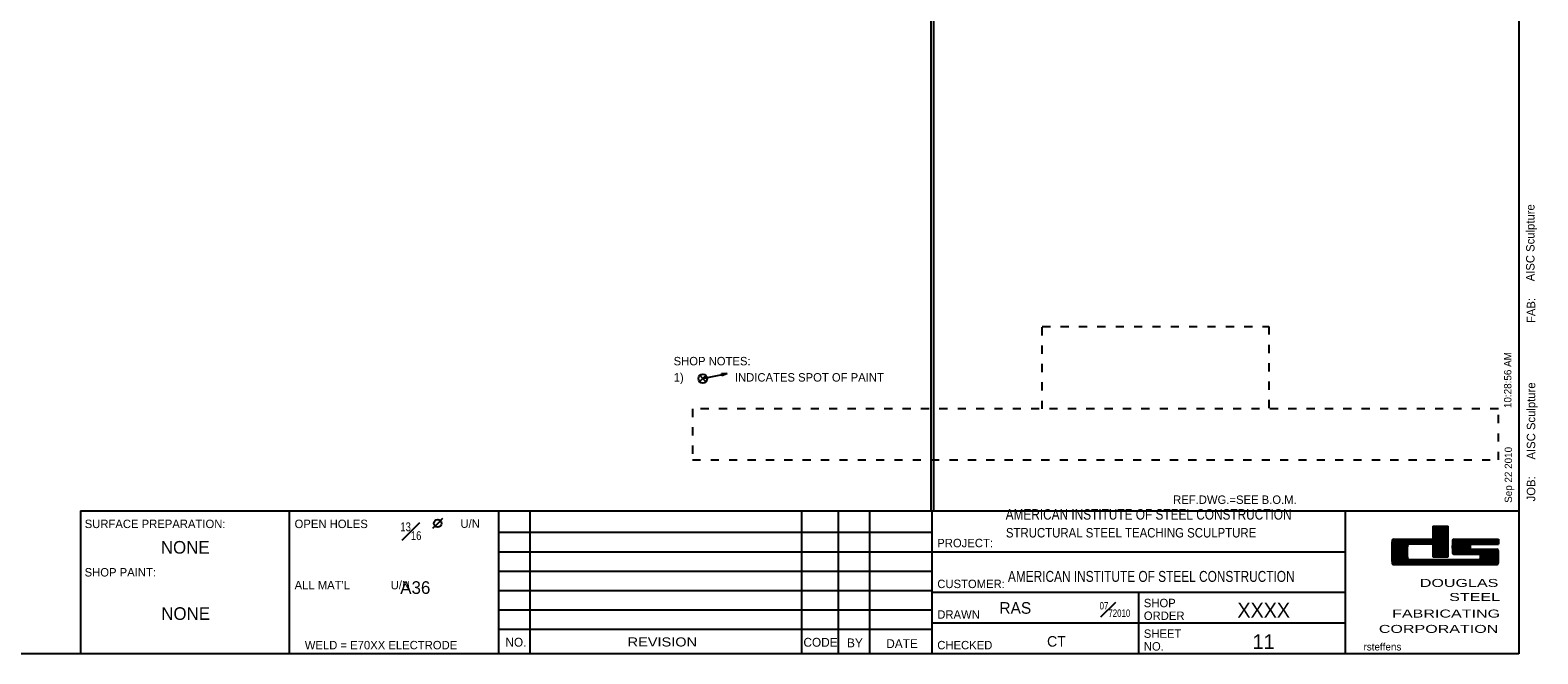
# Model space of a CAD drawing. Header units: inches. Extents: x -17.2 to 17.5, y -11.2 to 11.2.
# Tile 4 of 5: x -1 to 17.5, y -11.2 to -3.6. Entities that reach past the tile are written whole.
import ezdxf
from ezdxf.enums import TextEntityAlignment as Align

# ---------------------------------------------------------------- set-up
doc = ezdxf.new("R2010")
doc.units = ezdxf.units.IN
doc.header["$LTSCALE"] = 2.5
doc.header["$MEASUREMENT"] = 0
doc.linetypes.add('SDS2_3', pattern=[0.05, 0, -0.05])
doc.layers.add('Layer_0', color=7, linetype='Continuous')
doc.styles.add('MTextWidth', font='txt', dxfattribs={"width": 0.8, "height": 0.2})

msp = doc.modelspace()

# ---------------------------------------------------------------- linework, layer by layer
at = {"layer": 'Layer_0', "color": 2, "linetype": 'Continuous'}
for p, q in [((17.25, 11.25), (17.25, -11.25)), ((10.048, 10.837), (10.048, -9.5)), ((10.08, 10.837), (10.08, -9.5)), ((-0.375, -9.5), (-0.375, -11.25)), ((-0.375, -9.5), (17.25, -9.5)), ((2.188, -11.25), (2.188, -9.5)), ((4.75, -9.5), (4.75, -11.25)), ((10.062, -11.25), (10.062, -9.5)), ((15.125, -9.5), (15.125, -11.25)), ((16.198, -9.688), (16.385, -9.688)), ((16.198, -9.728), (16.385, -9.728)), ((16.198, -9.768), (16.385, -9.768)), ((15.698, -9.888), (16.198, -9.888)), ((15.698, -9.928), (15.885, -9.928)), ((15.698, -9.968), (15.882, -9.968)), ((15.714, -9.844), (16.198, -9.844)), ((16.198, -9.808), (16.385, -9.808)), ((16.198, -9.848), (16.385, -9.848)), ((16.198, -9.928), (16.385, -9.928)), ((16.198, -9.968), (16.385, -9.968)), ((16.438, -9.928), (16.656, -9.928)), ((16.438, -9.968), (16.656, -9.968)), ((16.453, -9.844), (17, -9.844)), ((16.672, -9.906), (17, -9.906)), ((16.672, -9.969), (16.984, -9.969)), ((15.698, -10.008), (15.882, -10.008)), ((15.698, -10.048), (15.882, -10.048)), ((15.698, -10.088), (15.885, -10.088)), ((15.698, -10.128), (17, -10.128)), ((15.714, -10.156), (16.984, -10.156)), ((15.901, -10.094), (16.766, -10.094)), ((16.198, -10.008), (16.385, -10.008)), ((16.198, -10.048), (16.385, -10.048)), ((16.198, -10.062), (16.385, -10.062)), ((16.438, -10.008), (17, -10.008)), ((16.453, -10.031), (16.766, -10.031)), ((16.781, -10.048), (17, -10.048)), ((16.781, -10.088), (17, -10.088)), ((4.75, -10.95), (10.064, -10.95)), ((17.25, -11.25), (-17.25, -11.25))]:
    msp.add_line(p, q, dxfattribs=at)
at = {"layer": 'Layer_0', "color": 6, "linetype": 'SDS2_3'}
for p, q in [((11.411, -8.25), (11.411, -7.241)), ((11.411, -7.241), (14.186, -7.241)), ((14.186, -7.241), (14.186, -8.25)), ((7.125, -8.25), (7.125, -8.875)), ((17, -8.25), (7.125, -8.25)), ((17, -8.875), (17, -8.25)), ((7.125, -8.875), (17, -8.875))]:
    msp.add_line(p, q, dxfattribs=at)
at = {"layer": 'Layer_0', "color": 1, "linetype": 'Continuous'}
for p, q in [((7.21, -7.915), (7.252, -7.879)), ((7.252, -7.879), (7.216, -7.837)), ((7.252, -7.879), (7.552, -7.817)), ((7.252, -7.879), (7.294, -7.844)), ((7.287, -7.921), (7.252, -7.879)), ((7.488, -7.845), (7.482, -7.816)), ((7.482, -7.816), (7.552, -7.817)), ((7.552, -7.817), (7.488, -7.845)), ((7.552, -7.817), (7.552, -7.817)), ((4.004, -9.652), (4.066, -9.59)), ((5.134, -9.5), (5.134, -11.25)), ((8.463, -9.5), (8.463, -11.25)), ((8.911, -9.5), (8.911, -11.25)), ((9.296, -9.5), (9.296, -11.25)), ((4.004, -9.652), (3.941, -9.715)), ((4.75, -9.762), (10.064, -9.762)), ((4.75, -10), (10.064, -10)), ((10.062, -10), (15.125, -10)), ((4.75, -10.238), (10.064, -10.238)), ((4.75, -10.475), (10.064, -10.475)), ((15.125, -10.5), (10.062, -10.5)), ((12.594, -11.25), (12.594, -10.5)), ((4.75, -10.712), (10.064, -10.712)), ((15.125, -10.875), (10.062, -10.875))]:
    msp.add_line(p, q, dxfattribs=at)
at = {"layer": 'Layer_0', "color": 5, "linetype": 'Continuous'}
for p, q in [((16.198, -9.688), (16.198, -9.844)), ((16.198, -9.708), (16.385, -9.708)), ((16.198, -9.748), (16.385, -9.748)), ((16.198, -9.788), (16.385, -9.788)), ((16.385, -10.062), (16.385, -9.688)), ((15.698, -9.868), (16.385, -9.868)), ((15.698, -9.908), (15.885, -9.908)), ((15.698, -9.948), (15.882, -9.948)), ((16.198, -9.906), (15.901, -9.906)), ((16.198, -9.828), (16.385, -9.828)), ((16.198, -9.888), (16.385, -9.888)), ((16.198, -9.888), (16.385, -9.888)), ((16.198, -9.906), (16.198, -10.062)), ((16.198, -9.908), (16.385, -9.908)), ((16.198, -9.948), (16.385, -9.948)), ((16.438, -9.908), (16.659, -9.908)), ((16.438, -9.948), (16.656, -9.948)), ((17, -9.844), (17, -9.906)), ((15.698, -9.988), (15.882, -9.988)), ((15.698, -10.028), (15.882, -10.028)), ((15.698, -10.068), (15.885, -10.068)), ((15.698, -10.108), (17, -10.108)), ((15.708, -10.148), (16.992, -10.148)), ((16.198, -9.988), (16.385, -9.988)), ((16.198, -10.028), (16.385, -10.028)), ((16.438, -9.988), (17, -9.988)), ((16.45, -10.028), (17, -10.028)), ((16.781, -10.068), (17, -10.068))]:
    msp.add_line(p, q, dxfattribs=at)
at = {"layer": 'Layer_0', "color": 3, "linetype": 'Continuous'}
for p, q in [((16.438, -9.863), (17, -9.863)), ((16.438, -9.888), (17, -9.888))]:
    msp.add_line(p, q, dxfattribs=at)
at = {"layer": 'Layer_0', "color": 1, "linetype": 'Continuous'}
for centre, radius in [((7.252, -7.879), 0.0547), ((4.004, -9.652), 0.0469)]:
    msp.add_circle(centre, radius, dxfattribs=at)
at = {"layer": 'Layer_0', "color": 3, "linetype": 'Continuous'}
for centre, radius, start, end in [((17.693, -10), 2, 175.9681, 184.0319), ((15.714, -9.859), 0.0156, 90, 180), ((17.884, -10), 2, 177.7613, 182.2387), ((15.901, -9.922), 0.0156, 90, 180), ((18.436, -9.938), 2, 177.7613, 182.2387), ((16.453, -9.859), 0.0156, 90, 180), ((16.672, -9.922), 0.0156, 90, 180), ((18.656, -9.938), 2, 179.5524, 180.4476), ((16.672, -9.953), 0.0156, 180, 270), ((16.984, -9.984), 0.0156, 0, 90), ((15.714, -10.141), 0.0156, 180, 270), ((15.901, -10.078), 0.0156, 180, 270), ((16.453, -10.016), 0.0156, 180, 270), ((16.766, -10.047), 0.0156, 0, 90), ((16.766, -10.078), 0.0156, 270, 0), ((14.781, -10.062), 2, 359.5524, 0.4476), ((16.984, -10.141), 0.0156, 270, 0), ((15.002, -10.062), 2, 357.7613, 2.2387)]:
    msp.add_arc(centre, radius, start, end, dxfattribs=at)

# ---------------------------------------------------------------- texts
at = {"layer": 'Layer_0', "color": 1, "linetype": 'Continuous'}
for s, height, p in [('AISC Sculpture', 0.10322, (17.443, -6.688)), ('FAB:', 0.1032, (17.452, -7.199)), ('10:28:56 AM', 0.09032, (17.16, -8.24)), ('AISC Sculpture', 0.10322, (17.452, -8.87)), ('Sep 22 2010', 0.09032, (17.168, -9.401)), ('JOB:', 0.1032, (17.452, -9.383))]:
    msp.add_text(s, height=height, rotation=90, dxfattribs=at).set_placement(p)
at = {"layer": 'Layer_0', "color": 2, "linetype": 'Continuous'}
for s, height, p in [('SHOP NOTES:', 0.10322, (6.894, -7.717)), ('1)', 0.1032, (6.895, -7.916)), ('INDICATES SPOT OF PAINT', 0.10322, (7.645, -7.916)), ('REF.DWG.=SEE B.O.M.', 0.10322, (13.015, -9.414)), ('SURFACE PREPARATION:', 0.10322, (-0.322, -9.71)), ('OPEN HOLES', 0.1032, (2.25, -9.71)), ('U/N', 0.1032, (4.282, -9.707)), ('PROJECT:', 0.1032, (10.125, -9.945)), ('SHOP PAINT:', 0.10322, (-0.323, -10.303)), ('CUSTOMER:', 0.1032, (10.125, -10.445)), ("ALL MAT'L             U/N", 0.10322, (2.25, -10.46)), ('RAS', 0.1419, (10.886, -10.759)), ('SHOP', 0.1032, (12.656, -10.679)), ('DRAWN', 0.1032, (10.125, -10.82)), ('ORDER', 0.1032, (12.656, -10.835)), ('CODE', 0.1084, (8.485, -11.163)), ('BY', 0.1084, (9.019, -11.17)), ('CT', 0.129, (11.47, -11.162)), ('SHEET', 0.1032, (12.656, -11.054)), ('WELD = E70XX ELECTRODE', 0.10322, (2.375, -11.195)), ('CHECKED', 0.1032, (10.125, -11.195)), ('NO.', 0.1032, (12.656, -11.21))]:
    msp.add_text(s, height=height, dxfattribs=at).set_placement(p)
for s, height, width, p in [('AMERICAN INSTITUTE OF STEEL CONSTRUCTION', 0.12902, 0.84, (10.963, -9.478)), ('STRUCTURAL STEEL TEACHING SCULPTURE', 0.11612, 0.9, (10.966, -9.709))]:
    msp.add_text(s, height=height, dxfattribs=dict(at, width=width)).set_placement(p, align=Align.TOP_LEFT)
for s, height, p in [('NONE', 0.1548, (0.91, -10.023)), ('A36', 0.1548, (3.729, -10.516)), ('XXXX', 0.1806, (14.125, -10.806)), ('NO.', 0.1084, (4.962, -11.162)), ('DATE', 0.1084, (9.693, -11.179)), ('11', 0.1806, (14.123, -11.192))]:
    msp.add_text(s, height=height, dxfattribs=at).set_placement(p, align=Align.CENTER)
at = {"layer": 'Layer_0', "color": 2, "linetype": 'Continuous', "width": 0.81}
msp.add_text('AMERICAN INSTITUTE OF STEEL CONSTRUCTION', height=0.13418, dxfattribs=at).set_placement((10.991, -10.369))
at = {"layer": 'Layer_0', "color": 5, "linetype": 'Continuous', "width": 1.5}
for s, height, p in [('DOUGLAS', 0.0981, (17, -10.431)), ('STEEL', 0.0981, (17.021, -10.603)), ('FABRICATING', 0.09806, (17.021, -10.806)), ('CORPORATION', 0.09806, (17, -10.994))]:
    msp.add_text(s, height=height, dxfattribs=at).set_placement(p, align=Align.RIGHT)
at = {"layer": 'Layer_0', "color": 2, "linetype": 'Continuous'}
msp.add_text('NONE', height=0.1548, dxfattribs=at).set_placement((0.915, -10.757), align=Align.MIDDLE_CENTER)
at = {"layer": 'Layer_0', "color": 2, "linetype": 'Continuous', "width": 1.2}
msp.add_text('REVISION', height=0.111, dxfattribs=at).set_placement((6.756, -11.16), align=Align.CENTER)
at = {"layer": 'Layer_0', "color": 1, "linetype": 'Continuous'}
msp.add_text('rsteffens', height=0.0903, dxfattribs=at).set_placement((15.348, -11.209))
at = {"layer": 'Layer_0', "color": 2, "linetype": 'Continuous', "style": 'MTextWidth'}
for s, insert, char_height, attachment_point in [('\\A1;{\\H0.70x;\\S13#16;}', (3.675, -9.857), 0.15483, 8), ('\\A1;{\\H0.70x;\\S07#72010;}', (12.49, -10.797), 0.12902, 9)]:
    msp.add_mtext(s, dxfattribs=dict(at, insert=insert, char_height=char_height, attachment_point=attachment_point))

doc.saveas('drawing.dxf')
